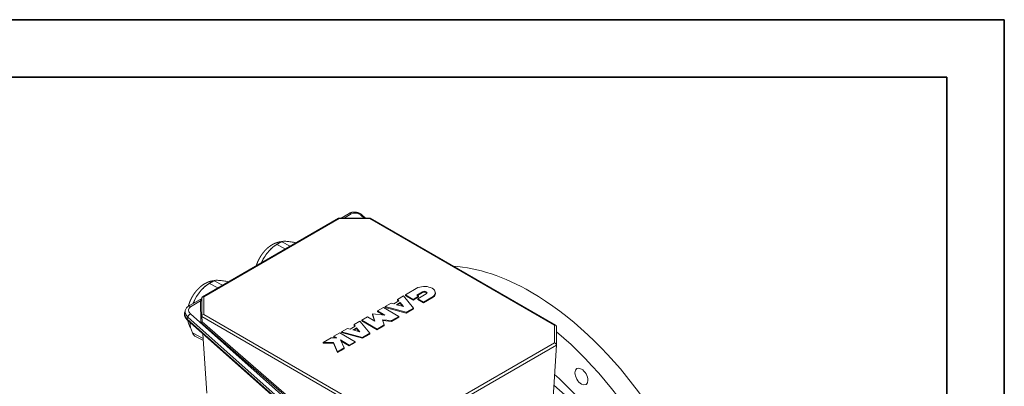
# Model space of a CAD drawing. Header units: millimetres. Extents: x -2791 to 1997, y -1887 to 1428.
# Tile 19 of 19: x 954 to 1944, y 1059 to 1428. Entities that reach past the tile are written whole.
import ezdxf

# ---------------------------------------------------------------- set-up
doc = ezdxf.new("R2010")
doc.units = ezdxf.units.MM
doc.linetypes.add('AM_ISO02W050', pattern=[7.5, 6, -1.5])
doc.linetypes.add('AM_ISO02W050x2', pattern=[3.75, 3, -0.75])
for name, color, linetype, lineweight in [('AM_3', 6, 'AM_ISO02W050', 5), ('AM_6', 2, 'Continuous', 35), ('AM_VIS', 7, 'Continuous', 20)]:
    doc.layers.add(name, color=color, linetype=linetype, lineweight=lineweight)

# ---------------------------------------------------------------- blocks, each defined once
blk = doc.blocks.new('YENI CERCEVE A3 (ANTETSİZ)')
at = {"layer": 'AM_6'}
for p, q in [((410, 287), (0, 287)), ((410, 287), (410, 0)), ((405, 282), (5, 282)), ((405, 282), (405, 5))]:
    blk.add_line(p, q, dxfattribs=at)

msp = doc.modelspace()

# ---------------------------------------------------------------- linework, layer by layer
at = {"layer": 'AM_VIS'}
for p, q in [((1137.831, 1149.378), (1274.791, 1228.452)), ((1139.245, 1149.518), (1275.377, 1228.114)), ((1274.899, 1228.481), (1306.649, 1228.481)), ((1275.377, 1228.114), (1306.17, 1228.114)), ((1277.228, 1228.481), (1285.409, 1233.204)), ((1280.228, 1228.481), (1287.459, 1232.655)), ((1297.189, 1231.273), (1300.339, 1228.481)), ((1298.631, 1231.469), (1302.001, 1228.481)), ((1306.17, 1228.114), (1491.799, 1120.94)), ((1306.756, 1228.452), (1493.214, 1120.8)), ((1212.762, 1201.906), (1221.231, 1197.529)), ((1226.039, 1200.304), (1217.57, 1204.682)), ((1144.88, 1162.714), (1153.349, 1158.337)), ((1158.157, 1161.113), (1149.687, 1165.49)), ((1341.889, 1151.259), (1354.58, 1158.586)), ((1137.245, 1129.628), (1137.245, 1148.363)), ((1139.245, 1131.739), (1139.245, 1149.518)), ((1334.16, 1146.796), (1340.143, 1150.251)), ((1340.143, 1150.251), (1349.942, 1138.118)), ((1349.593, 1146.811), (1341.889, 1151.259)), ((1341.889, 1150.442), (1341.889, 1151.259)), ((1349.593, 1145.995), (1341.889, 1150.442)), ((1355.248, 1150.077), (1349.593, 1146.811)), ((1355.248, 1149.26), (1349.593, 1145.995)), ((1359.095, 1154.518), (1353.325, 1151.187)), ((1353.325, 1151.187), (1355.248, 1150.077)), ((1359.095, 1153.702), (1354.032, 1150.779)), ((1354.401, 1147.366), (1362.941, 1152.297)), ((1355.248, 1149.26), (1355.248, 1150.077)), ((1359.095, 1153.702), (1359.095, 1154.518)), ((1369.987, 1149.691), (1360.181, 1144.029)), ((1369.987, 1148.874), (1360.181, 1143.213)), ((1369.987, 1148.874), (1369.987, 1149.691)), ((1372.058, 1152.591), (1372.058, 1153.408)), ((1123.989, 1140.008), (1137.245, 1147.662)), ((1126.038, 1139.459), (1136.101, 1145.269)), ((1136.101, 1145.269), (1136.399, 1123.485)), ((1137.186, 1147.309), (1136.534, 1146.932)), ((1314.037, 1135.178), (1319.806, 1138.509)), ((1319.806, 1138.509), (1335.213, 1129.614)), ((1321.552, 1139.517), (1327.536, 1142.972)), ((1342.566, 1133.86), (1321.552, 1139.517)), ((1321.552, 1138.701), (1321.552, 1139.517)), ((1342.566, 1133.043), (1321.552, 1138.701)), ((1327.536, 1142.972), (1330.159, 1142.265)), ((1330.159, 1142.265), (1335.383, 1145.282)), ((1336.742, 1143.599), (1333.073, 1141.481)), ((1333.073, 1141.481), (1339.948, 1139.63)), ((1336.742, 1142.782), (1334.038, 1141.221)), ((1335.383, 1145.282), (1334.16, 1146.796)), ((1334.16, 1145.98), (1334.16, 1146.796)), ((1334.933, 1145.022), (1334.16, 1145.98)), ((1339.948, 1139.63), (1336.742, 1143.599)), ((1336.742, 1142.782), (1336.742, 1143.599)), ((1339.105, 1139.857), (1336.742, 1142.782)), ((1349.593, 1145.995), (1349.593, 1146.811)), ((1360.181, 1144.029), (1354.401, 1147.366)), ((1354.401, 1146.55), (1354.401, 1147.366)), ((1360.181, 1143.213), (1354.401, 1146.55)), ((1360.181, 1143.213), (1360.181, 1144.029)), ((1120.611, 1135.759), (1120.062, 1133.71)), ((1123.199, 1129.088), (1122.65, 1127.039)), ((1123.199, 1129.088), (1329.662, 946.007)), ((1332.333, 949.281), (1125.87, 1132.362)), ((1137.576, 1124.513), (1137.248, 1129.543)), ((1137.248, 1129.543), (1324.047, 1021.695)), ((1324.875, 1024.566), (1139.245, 1131.739)), ((1298.01, 1125.925), (1303.779, 1129.256)), ((1303.779, 1129.256), (1311.104, 1125.027)), ((1311.104, 1125.027), (1308.908, 1132.217)), ((1308.908, 1131.4), (1308.908, 1132.217)), ((1308.908, 1132.217), (1321.361, 1130.949)), ((1310.801, 1125.202), (1308.908, 1131.4)), ((1321.361, 1130.949), (1314.037, 1135.178)), ((1314.037, 1134.361), (1314.037, 1135.178)), ((1319.644, 1131.124), (1314.037, 1134.361)), ((1335.213, 1129.614), (1328.059, 1125.484)), ((1335.213, 1128.798), (1328.059, 1124.667)), ((1335.213, 1128.798), (1335.213, 1129.614)), ((1349.942, 1138.118), (1342.566, 1133.86)), ((1349.942, 1137.302), (1342.566, 1133.043)), ((1342.566, 1133.043), (1342.566, 1133.86)), ((1349.942, 1137.302), (1349.942, 1138.118)), ((1329.113, 943.958), (1122.65, 1127.039)), ((1122.781, 1126.019), (1329.244, 942.938)), ((1136.399, 1123.485), (1325.119, 959.963)), ((1325.713, 961.352), (1137.569, 1124.375)), ((1286.279, 1116.932), (1291.504, 1119.948)), ((1290.281, 1121.462), (1296.264, 1124.917)), ((1291.504, 1119.948), (1290.281, 1121.462)), ((1290.281, 1120.646), (1290.281, 1121.462)), ((1291.054, 1119.688), (1290.281, 1120.646)), ((1296.264, 1124.917), (1306.063, 1112.784)), ((1313.417, 1117.03), (1298.01, 1125.925)), ((1298.01, 1125.108), (1298.01, 1125.925)), ((1313.417, 1116.213), (1298.01, 1125.108)), ((1320.57, 1121.16), (1313.417, 1117.03)), ((1320.57, 1120.344), (1313.417, 1116.213)), ((1328.059, 1125.484), (1318.967, 1126.409)), ((1318.967, 1126.409), (1320.57, 1121.16)), ((1328.059, 1124.667), (1319.225, 1125.567)), ((1320.57, 1120.344), (1320.57, 1121.16)), ((1328.059, 1124.667), (1328.059, 1125.484)), ((1491.799, 1120.94), (1491.799, 1103.162)), ((1493.799, 1119.786), (1493.799, 1101.051)), ((1138.674, 1107.67), (1127.775, 1113.303)), ((1130.397, 1109.764), (1138.821, 1105.41)), ((1142.274, 1052.447), (1138.38, 1112.187)), ((1270.164, 1109.848), (1275.933, 1113.179)), ((1273.055, 1108.179), (1270.164, 1109.848)), ((1270.164, 1109.031), (1270.164, 1109.848)), ((1271.64, 1108.179), (1270.164, 1109.031)), ((1275.933, 1113.179), (1291.34, 1104.284)), ((1277.673, 1114.183), (1283.656, 1117.638)), ((1298.687, 1108.526), (1277.673, 1114.183)), ((1277.673, 1113.367), (1277.673, 1114.183)), ((1298.687, 1107.709), (1277.673, 1113.367)), ((1283.656, 1117.638), (1286.279, 1116.932)), ((1292.863, 1118.265), (1289.194, 1116.147)), ((1289.194, 1116.147), (1296.069, 1114.296)), ((1292.863, 1117.449), (1290.159, 1115.887)), ((1296.069, 1114.296), (1292.863, 1118.265)), ((1292.863, 1117.449), (1292.863, 1118.265)), ((1295.226, 1114.523), (1292.863, 1117.449)), ((1306.063, 1112.784), (1298.687, 1108.526)), ((1306.063, 1111.968), (1298.687, 1107.709)), ((1306.063, 1111.968), (1306.063, 1112.784)), ((1313.417, 1116.213), (1313.417, 1117.03)), ((1259.114, 1103.468), (1267.273, 1108.179)), ((1269.501, 1103.468), (1259.114, 1103.468)), ((1259.114, 1102.652), (1259.114, 1103.468)), ((1269.501, 1102.652), (1259.114, 1102.652)), ((1267.273, 1108.179), (1273.055, 1108.179)), ((1273.817, 1094.167), (1269.501, 1103.468)), ((1269.501, 1102.652), (1269.501, 1103.468)), ((1273.817, 1093.351), (1269.501, 1102.652)), ((1285.57, 1100.953), (1276.753, 1106.044)), ((1276.753, 1106.044), (1280.479, 1098.014)), ((1285.57, 1100.136), (1277.27, 1104.928)), ((1291.34, 1104.284), (1285.57, 1100.953)), ((1291.34, 1103.468), (1285.57, 1100.136)), ((1285.57, 1100.136), (1285.57, 1100.953)), ((1291.34, 1103.468), (1291.34, 1104.284)), ((1298.687, 1107.709), (1298.687, 1108.526)), ((1491.799, 1103.162), (1355.668, 1024.566)), ((1356.495, 1021.695), (1493.797, 1100.966)), ((1489.48, 1034.739), (1493.797, 1100.966)), ((1280.479, 1098.014), (1273.817, 1094.167)), ((1280.479, 1097.197), (1273.817, 1093.351)), ((1273.817, 1093.351), (1273.817, 1094.167)), ((1280.479, 1097.197), (1280.479, 1098.014)), ((1491.174, 1060.731), (1505.093, 1048.388))]:
    msp.add_line(p, q, dxfattribs=at)
for centre, radius, start, end in [((1231.467, 1172.639), 35.006, 112.773131, 136.646975), ((1241.531, 1162.955), 49.028, 144.958801, 155.141315), ((1163.585, 1133.447), 35.006, 112.773131, 136.646975), ((1173.717, 1123.722), 49.107, 144.965405, 157.483613), ((1127.365, 1133.832), 7.03, 118.657623, 164.079454), ((1143.543, 1129.846), 20.86, 191.324978, 212.769341), ((1157.409, 1126.19), 32.321, 184.055017, 203.503019)]:
    msp.add_arc(centre, radius, start, end, dxfattribs=at)
for centre, major_axis, ratio, start_param, end_param in [((1275.377, 1226.481), (-0.534, 1.993), 0.3178372, 5.5827464, 6.3681445), ((1286.909, 1230.606), (-1.5, 2.598), 0.5773503, 5.2359878, 6.2831853), ((1292.24, 1228.415), (-6.761, 1.812), 0.7071068, 4.0969093, 5.6677056), ((1296.64, 1229.224), (-1.99, -2.245), 0.4082483, 3.1415927, 4.0276698), ((1306.17, 1226.481), (0.534, 1.993), 0.3178372, 6.1982261, 6.9836242), ((1216.375, 1175.95), (15.085, 29.187), 0.6067752, 0.6541521, 0.8614698), ((1468.263, 929.568), (-137.5, 238.157), 0.5773503, 5.4977871, 5.911009), ((1148.493, 1136.759), (15.085, 29.187), 0.6067752, 0.6541521, 0.8614698), ((1361.018, 1153.408), (-11.04, 0), 0.5773503, 2.5189855, 5.3349961), ((1139.245, 1147.885), (1.848, -1.067), 0.7174389, 1.9634954, 3.5342917), ((1361.018, 1153.408), (-2.72, 0), 0.5773503, 2.3561945, 5.4977871), ((1361.018, 1152.591), (-2.72, 0), 0.5773503, 3.4045981, 5.4977871), ((1361.018, 1152.591), (-11.04, 0), 0.5773503, 2.5189855, 3.1415927), ((1468.263, 929.568), (-137.5, 238.157), 0.5773503, 3.1415927, 5.4977871), ((1130.82, 1135.22), (-6.761, 1.812), 0.7071068, 5.6677056, 7.2385019), ((1125.489, 1137.41), (-1.5, 2.598), 0.5773503, 5.2359878, 6.2831853), ((1136.486, 1143.759), (0.427, 3.686), 0.1631217, 0.552853, 1.1678064), ((1136.284, 1145.952), (-1, -0.014), 0.6933929, 1.377258, 2.8544026), ((1129.721, 1131.121), (-9.659, 2.588), 0.7071068, 0, 0.9553166), ((1130.271, 1133.171), (-9.659, 2.588), 0.7071068, 0, 0.9553166), ((1125.321, 1130.313), (-1.99, -2.245), 0.4082483, 4.0276698, 5.5984661), ((1139.245, 1130.106), (1.848, 1.067), 0.7174389, 1.1780972, 2.8012534), ((1124.772, 1128.264), (-1.99, -2.245), 0.4082483, 5.5984661, 6.2831853), ((1136.582, 1124.168), (0.963, 0.448), 0.56441, 4.2709424, 5.892313), ((1136.568, 1125.202), (0.915, -0.991), 0.4309466, 0.3043882, 0.4892989), ((1491.799, 1119.307), (1.848, 1.067), 0.7174389, 5.8904862, 7.4612826), ((1148.493, 1136.759), (15.085, 29.187), 0.6067752, 2.7485472, 2.9558649), ((1451.293, 919.77), (-137.5, 238.157), 0.5773503, 2.8426087, 5.2774136), ((1491.799, 1101.529), (-1.848, 1.067), 0.7174389, 3.4819319, 5.1050881), ((1518.942, 1069.298), (-4.625, 8.011), 0.5773503, 2.3561945, 8.6393798), ((1451.293, 919.77), (-111, 192.258), 0.5773503, 3.3451658, 5.2363143)]:
    msp.add_ellipse(centre, major_axis=major_axis, ratio=ratio, start_param=start_param, end_param=end_param, dxfattribs=at)
for points, degree, knots in [([(1285.409, 1233.204), (1285.583, 1233.302), (1285.76, 1233.395), (1285.938, 1233.485), (1286.118, 1233.57), (1286.3, 1233.652), (1286.484, 1233.729), (1286.669, 1233.802), (1286.856, 1233.872), (1287.045, 1233.937), (1287.235, 1233.999), (1287.426, 1234.057), (1287.619, 1234.11), (1287.812, 1234.161), (1288.007, 1234.207), (1288.218, 1234.253), (1288.43, 1234.294), (1288.643, 1234.331), (1288.857, 1234.364), (1289.072, 1234.393), (1289.288, 1234.417), (1289.504, 1234.438), (1289.721, 1234.454), (1289.938, 1234.466), (1290.156, 1234.475), (1290.374, 1234.479), (1290.593, 1234.479), (1290.811, 1234.475), (1291.03, 1234.467), (1291.249, 1234.456), (1291.468, 1234.44), (1291.686, 1234.421), (1291.905, 1234.397), (1292.123, 1234.37), (1292.34, 1234.339), (1292.558, 1234.305), (1292.775, 1234.266), (1292.991, 1234.224), (1293.206, 1234.178), (1293.421, 1234.128), (1293.635, 1234.075), (1293.848, 1234.018), (1294.06, 1233.958), (1294.271, 1233.893), (1294.48, 1233.826), (1294.689, 1233.754), (1294.896, 1233.679), (1295.101, 1233.601), (1295.306, 1233.519), (1295.508, 1233.434), (1295.709, 1233.345), (1295.908, 1233.253), (1296.105, 1233.157), (1296.301, 1233.058), (1296.494, 1232.956), (1296.686, 1232.85), (1296.875, 1232.741), (1297.062, 1232.628), (1297.247, 1232.512), (1297.429, 1232.393), (1297.609, 1232.271), (1297.786, 1232.145), (1297.961, 1232.016), (1298.132, 1231.884), (1298.302, 1231.749), (1298.468, 1231.61), (1298.631, 1231.469)], 1, [1.5707963, 1.5707963, 1.5932363, 1.6156762, 1.6381162, 1.6605561, 1.6829961, 1.705436, 1.727876, 1.7503159, 1.7727559, 1.7951958, 1.8176357, 1.8400757, 1.8625156, 1.8849556, 1.9091217, 1.9332878, 1.9574539, 1.98162, 2.0057861, 2.0299522, 2.0541183, 2.0782844, 2.1024505, 2.1266166, 2.1507827, 2.1749488, 2.1991149, 2.223281, 2.2474471, 2.2716131, 2.2957792, 2.3199453, 2.3441114, 2.3682775, 2.3924436, 2.4166097, 2.4407758, 2.4649419, 2.489108, 2.5132741, 2.5374402, 2.5616063, 2.5857724, 2.6099385, 2.6341046, 2.6582707, 2.6824368, 2.7066029, 2.730769, 2.7549351, 2.7791012, 2.8032673, 2.8274334, 2.8515995, 2.8757656, 2.8999317, 2.9240978, 2.9482639, 2.97243, 2.9965961, 3.0207622, 3.0449283, 3.0690944, 3.0932605, 3.1174266, 3.1415927, 3.1415927]), ([(1192.076, 1180.696), (1192.195, 1181.069), (1192.342, 1181.511), (1192.494, 1181.951), (1192.651, 1182.39), (1192.813, 1182.827), (1192.981, 1183.263), (1193.154, 1183.696), (1193.331, 1184.129), (1193.514, 1184.559), (1193.702, 1184.987), (1193.895, 1185.413), (1194.093, 1185.837), (1194.295, 1186.259), (1194.502, 1186.679), (1194.713, 1187.093), (1194.928, 1187.505), (1195.148, 1187.914), (1195.372, 1188.321), (1195.601, 1188.725), (1195.834, 1189.126), (1196.072, 1189.525), (1196.314, 1189.92), (1196.561, 1190.313), (1196.812, 1190.703), (1197.067, 1191.089), (1197.327, 1191.472), (1197.59, 1191.852), (1197.858, 1192.229), (1198.13, 1192.602), (1198.407, 1192.972), (1198.687, 1193.338), (1198.971, 1193.7), (1199.26, 1194.059), (1199.552, 1194.414), (1199.851, 1194.767), (1200.154, 1195.116), (1200.46, 1195.461), (1200.771, 1195.802), (1201.085, 1196.138), (1201.404, 1196.47), (1201.726, 1196.797), (1202.053, 1197.12), (1202.383, 1197.438), (1202.717, 1197.752), (1203.055, 1198.06), (1203.397, 1198.364), (1203.743, 1198.662), (1204.093, 1198.955), (1204.447, 1199.243), (1204.804, 1199.526), (1205.166, 1199.803), (1205.532, 1200.075), (1205.901, 1200.341), (1206.274, 1200.601), (1206.644, 1200.85), (1207.017, 1201.093), (1207.394, 1201.33), (1207.776, 1201.561), (1208.16, 1201.786), (1208.549, 1202.005), (1208.942, 1202.217), (1209.339, 1202.423), (1209.74, 1202.621), (1210.145, 1202.813), (1210.554, 1202.997), (1210.967, 1203.175), (1211.384, 1203.344), (1211.805, 1203.506), (1212.23, 1203.66), (1212.66, 1203.806), (1213.093, 1203.943), (1213.531, 1204.072), (1213.972, 1204.191), (1214.417, 1204.301), (1214.784, 1204.385), (1215.153, 1204.461), (1215.525, 1204.531), (1215.899, 1204.594), (1216.275, 1204.65), (1216.654, 1204.699), (1217.035, 1204.741), (1217.418, 1204.775), (1217.657, 1204.791)], 1, [6.7614641, 6.7614641, 6.7772441, 6.7959592, 6.8146744, 6.8333895, 6.8521046, 6.8708197, 6.8895348, 6.9082499, 6.926965, 6.9456801, 6.9643952, 6.9831103, 7.0018254, 7.0205406, 7.0391112, 7.0576819, 7.0762526, 7.0948232, 7.1133939, 7.1319646, 7.1505352, 7.1691059, 7.1876766, 7.2062472, 7.2248179, 7.2433886, 7.2619592, 7.2805299, 7.2991006, 7.3176712, 7.3362419, 7.3548126, 7.3733832, 7.3919539, 7.4106507, 7.4293474, 7.4480442, 7.466741, 7.4854378, 7.5041345, 7.5228313, 7.5415281, 7.5602248, 7.5789216, 7.5976184, 7.6163152, 7.6350119, 7.6537087, 7.6724055, 7.6911022, 7.709799, 7.7284958, 7.7471925, 7.7658893, 7.7841929, 7.8024966, 7.8208002, 7.8391038, 7.8574074, 7.8757111, 7.8940147, 7.9123183, 7.9306219, 7.9489256, 7.9672292, 7.9855328, 8.0038364, 8.02214, 8.0404437, 8.0587473, 8.0770509, 8.0953545, 8.1136582, 8.1319618, 8.1469071, 8.1618524, 8.1767978, 8.1917431, 8.2066884, 8.2216337, 8.2365791, 8.2515244, 8.2608209, 8.2608209]), ([(1197.476, 1183.814), (1197.6, 1184.179), (1197.739, 1184.547), (1198.258, 1185.815), (1198.703, 1186.723), (1200.19, 1189.415), (1201.385, 1191.169), (1203.77, 1194.268), (1205.185, 1195.908), (1207.508, 1198.168), (1208.316, 1198.888), (1209.975, 1200.206), (1210.827, 1200.804), (1211.953, 1201.473), (1212.236, 1201.633), (1212.605, 1201.826), (1212.683, 1201.866), (1212.762, 1201.906)], 3, [30.733569, 30.733569, 30.733569, 30.733569, 31.9746945, 31.9746945, 34.9857583, 34.9857583, 41.0078858, 41.0078858, 47.0300134, 47.0300134, 50.0410771, 50.0410771, 53.0521409, 53.0521409, 53.9855425, 53.9855425, 54.2319219, 54.2319219, 54.2319219, 54.2319219]), ([(1217.57, 1204.682), (1217.582, 1204.695), (1217.595, 1204.707), (1217.662, 1204.766), (1217.726, 1204.807), (1218.021, 1204.957), (1218.348, 1205.04), (1219.158, 1205.148), (1219.642, 1205.173), (1221.247, 1205.182), (1222.524, 1205.096), (1225.057, 1204.836), (1226.554, 1204.636), (1228.996, 1204.212), (1229.843, 1204.05), (1231.067, 1203.789), (1231.428, 1203.709), (1231.791, 1203.625)], 3, [27.7838497, 27.7838497, 27.7838497, 27.7838497, 28.0302291, 28.0302291, 28.9636308, 28.9636308, 31.9746945, 31.9746945, 34.9857583, 34.9857583, 41.0078858, 41.0078858, 47.0300134, 47.0300134, 50.0410771, 50.0410771, 51.2822026, 51.2822026, 51.2822026, 51.2822026]), ([(1123.712, 1139.84), (1123.78, 1140.098), (1123.905, 1140.545), (1124.036, 1140.99), (1124.171, 1141.434), (1124.313, 1141.877), (1124.459, 1142.319), (1124.611, 1142.759), (1124.768, 1143.198), (1124.931, 1143.635), (1125.099, 1144.071), (1125.271, 1144.505), (1125.449, 1144.937), (1125.632, 1145.367), (1125.82, 1145.795), (1126.013, 1146.221), (1126.21, 1146.645), (1126.413, 1147.067), (1126.62, 1147.487), (1126.831, 1147.901), (1127.046, 1148.313), (1127.266, 1148.722), (1127.49, 1149.129), (1127.719, 1149.533), (1127.952, 1149.934), (1128.19, 1150.333), (1128.432, 1150.728), (1128.679, 1151.121), (1128.93, 1151.511), (1129.185, 1151.897), (1129.444, 1152.281), (1129.708, 1152.661), (1129.976, 1153.037), (1130.248, 1153.41), (1130.524, 1153.78), (1130.805, 1154.146), (1131.089, 1154.509), (1131.378, 1154.867), (1131.67, 1155.222), (1131.969, 1155.575), (1132.271, 1155.924), (1132.578, 1156.269), (1132.888, 1156.61), (1133.203, 1156.946), (1133.522, 1157.278), (1133.844, 1157.605), (1134.17, 1157.928), (1134.501, 1158.246), (1134.835, 1158.56), (1135.173, 1158.868), (1135.515, 1159.172), (1135.861, 1159.47), (1136.211, 1159.764), (1136.564, 1160.052), (1136.922, 1160.334), (1137.284, 1160.612), (1137.649, 1160.883), (1138.019, 1161.149), (1138.392, 1161.409), (1138.762, 1161.658), (1139.135, 1161.901), (1139.512, 1162.138), (1139.893, 1162.37), (1140.278, 1162.595), (1140.667, 1162.813), (1141.06, 1163.025), (1141.457, 1163.231), (1141.858, 1163.429), (1142.263, 1163.621), (1142.672, 1163.806), (1143.085, 1163.983), (1143.502, 1164.152), (1143.923, 1164.314), (1144.348, 1164.468), (1144.777, 1164.614), (1145.211, 1164.751), (1145.648, 1164.88), (1146.09, 1164.999), (1146.535, 1165.11), (1146.902, 1165.193), (1147.271, 1165.269), (1147.643, 1165.339), (1148.017, 1165.402), (1148.393, 1165.458), (1148.772, 1165.507), (1149.153, 1165.549), (1149.536, 1165.583), (1149.775, 1165.599)], 1, [6.6915951, 6.6915951, 6.7023837, 6.7210988, 6.7398139, 6.758529, 6.7772441, 6.7959592, 6.8146744, 6.8333895, 6.8521046, 6.8708197, 6.8895348, 6.9082499, 6.926965, 6.9456801, 6.9643952, 6.9831103, 7.0018254, 7.0205406, 7.0391112, 7.0576819, 7.0762526, 7.0948232, 7.1133939, 7.1319646, 7.1505352, 7.1691059, 7.1876766, 7.2062472, 7.2248179, 7.2433886, 7.2619592, 7.2805299, 7.2991006, 7.3176712, 7.3362419, 7.3548126, 7.3733832, 7.3919539, 7.4106507, 7.4293474, 7.4480442, 7.466741, 7.4854378, 7.5041345, 7.5228313, 7.5415281, 7.5602248, 7.5789216, 7.5976184, 7.6163152, 7.6350119, 7.6537087, 7.6724055, 7.6911022, 7.709799, 7.7284958, 7.7471925, 7.7658893, 7.7841929, 7.8024966, 7.8208002, 7.8391038, 7.8574074, 7.8757111, 7.8940147, 7.9123183, 7.9306219, 7.9489256, 7.9672292, 7.9855328, 8.0038364, 8.02214, 8.0404437, 8.0587473, 8.0770509, 8.0953545, 8.1136582, 8.1319618, 8.1469071, 8.1618524, 8.1767978, 8.1917431, 8.2066884, 8.2216337, 8.2365791, 8.2515244, 8.2608209, 8.2608209]), ([(1129.134, 1142.978), (1129.141, 1143.014), (1129.149, 1143.049), (1129.349, 1143.94), (1129.64, 1144.828), (1130.376, 1146.623), (1130.821, 1147.531), (1132.307, 1150.223), (1133.503, 1151.977), (1135.887, 1155.076), (1137.303, 1156.716), (1139.626, 1158.976), (1140.434, 1159.696), (1142.093, 1161.014), (1142.945, 1161.612), (1144.071, 1162.281), (1144.353, 1162.441), (1144.723, 1162.634), (1144.801, 1162.674), (1144.88, 1162.714)], 3, [28.8400194, 28.8400194, 28.8400194, 28.8400194, 28.9636308, 28.9636308, 31.9746945, 31.9746945, 34.9857583, 34.9857583, 41.0078858, 41.0078858, 47.0300134, 47.0300134, 50.0410771, 50.0410771, 53.0521409, 53.0521409, 53.9855425, 53.9855425, 54.2319219, 54.2319219, 54.2319219, 54.2319219]), ([(1149.687, 1165.49), (1149.7, 1165.503), (1149.713, 1165.515), (1149.78, 1165.574), (1149.844, 1165.615), (1150.139, 1165.765), (1150.466, 1165.848), (1151.276, 1165.956), (1151.759, 1165.981), (1153.365, 1165.99), (1154.642, 1165.904), (1157.175, 1165.644), (1158.671, 1165.444), (1161.113, 1165.02), (1161.96, 1164.858), (1163.185, 1164.597), (1163.546, 1164.517), (1163.909, 1164.434)], 3, [27.7838497, 27.7838497, 27.7838497, 27.7838497, 28.0302291, 28.0302291, 28.9636308, 28.9636308, 31.9746945, 31.9746945, 34.9857583, 34.9857583, 41.0078858, 41.0078858, 47.0300134, 47.0300134, 50.0410771, 50.0410771, 51.2822026, 51.2822026, 51.2822026, 51.2822026]), ([(1136.534, 1146.932), (1136.535, 1146.932), (1136.535, 1146.932), (1136.621, 1146.94), (1136.704, 1146.957), (1136.861, 1147.013), (1136.933, 1147.052), (1137.085, 1147.165), (1137.156, 1147.247), (1137.221, 1147.374), (1137.234, 1147.405), (1137.245, 1147.437)], 3, [-1.3403367, -1.3403367, -1.3403367, -1.3403367, -1.338908, -1.338908, -1.0508228, -1.0508228, -0.7584955, -0.7584955, -0.3667671, -0.3667671, -0.2437545, -0.2437545, -0.2437545, -0.2437545]), ([(1120.062, 1133.71), (1120.019, 1133.539), (1119.981, 1133.368), (1119.947, 1133.196), (1119.917, 1133.023), (1119.893, 1132.849), (1119.873, 1132.675), (1119.858, 1132.501), (1119.847, 1132.326), (1119.841, 1132.151), (1119.84, 1131.977), (1119.843, 1131.802), (1119.851, 1131.628), (1119.863, 1131.455), (1119.879, 1131.282), (1119.9, 1131.11), (1119.925, 1130.938), (1119.955, 1130.768), (1119.988, 1130.598), (1120.026, 1130.43), (1120.067, 1130.263), (1120.118, 1130.079), (1120.173, 1129.896), (1120.233, 1129.715), (1120.297, 1129.536), (1120.366, 1129.359), (1120.439, 1129.184), (1120.516, 1129.011), (1120.597, 1128.84), (1120.682, 1128.671), (1120.771, 1128.504), (1120.864, 1128.339), (1120.96, 1128.177), (1121.06, 1128.016), (1121.163, 1127.859), (1121.27, 1127.703), (1121.38, 1127.55), (1121.493, 1127.399), (1121.609, 1127.25), (1121.728, 1127.104), (1121.85, 1126.96), (1121.975, 1126.818), (1122.103, 1126.679), (1122.233, 1126.542), (1122.367, 1126.408), (1122.502, 1126.276), (1122.641, 1126.146), (1122.781, 1126.019)], 1, [5.32786869, 5.32786869, 5.34697502, 5.36608135, 5.38518769, 5.40429402, 5.42340035, 5.44250668, 5.46161302, 5.48071935, 5.49982568, 5.51893201, 5.53803835, 5.55714468, 5.57625101, 5.59535734, 5.61446367, 5.63357001, 5.65267634, 5.67178267, 5.690889, 5.70999534, 5.73122459, 5.75245385, 5.77368311, 5.79491237, 5.81614163, 5.83737089, 5.85860014, 5.8798294, 5.90105866, 5.92228792, 5.94351718, 5.96474643, 5.98597569, 6.00720495, 6.02843421, 6.04966347, 6.07089273, 6.09212198, 6.11335124, 6.1345805, 6.15580976, 6.17703902, 6.19826827, 6.21949753, 6.24072679, 6.26195605, 6.28318531, 6.28318531])]:
    msp.add_open_spline(points, degree=degree, knots=knots, dxfattribs=at)

# ---------------------------------------------------------------- block references
at = {"layer": 'AM_3', "linetype": 'AM_ISO02W050x2', "xscale": 11.55000000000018, "yscale": 11.55000000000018, "zscale": 11.55000000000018}
msp.add_blockref('YENI CERCEVE A3 (ANTETSİZ)', (-2791.469, -1887.129), dxfattribs=at)

doc.saveas('drawing.dxf')
